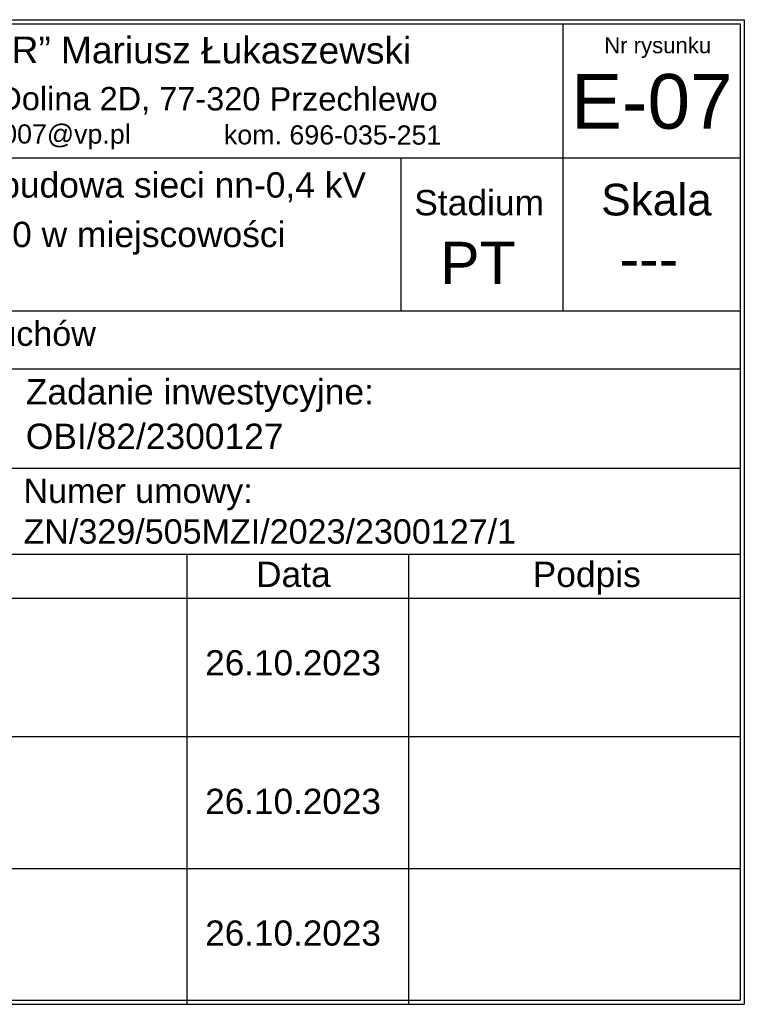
# Model space of a CAD drawing. Header units: millimetres. Extents: x -11513 to 3649, y 2330 to 12522.
# Tile 75 of 75: x -2108 to -2043, y 6985 to 7074. Entities that reach past the tile are written whole.
import ezdxf
from ezdxf.enums import TextEntityAlignment as Align

# ---------------------------------------------------------------- set-up
doc = ezdxf.new("R2010")
doc.units = ezdxf.units.MM
doc.layers.add('E- opisy', color=255, linetype='Continuous', lineweight=35)
doc.layers.add('proj_urządz_enn-tabela', color=7, linetype='Continuous')
doc.layers.add('Tabelka', color=140, linetype='Continuous')
doc.styles.add('Arial', font='Arial', dxfattribs={"height": 1})
doc.styles.get("Standard").update_dxf_attribs({"font": 'arial.ttf'})

msp = doc.modelspace()

# ---------------------------------------------------------------- linework, layer by layer
at = {"color": 7}
for p, q in [((-2197.606, 7073.655), (-2042.692, 7073.655)), ((-2197.606, 7073.655), (-2042.692, 7073.655)), ((-2197.231, 7073.274), (-2043.07, 7073.274)), ((-2059.071, 7073.274), (-2059.071, 7047.4)), ((-2043.07, 7073.274), (-2043.08, 6985.279)), ((-2197.231, 7061.21), (-2043.072, 7061.21)), ((-2073.66, 7061.21), (-2073.66, 7047.4)), ((-2197.231, 7047.4), (-2043.073, 7047.4)), ((-2197.231, 7042.17), (-2043.074, 7042.17)), ((-2197.231, 7033.223), (-2043.078, 7033.223)), ((-2197.322, 7025.486), (-2043.076, 7025.486)), ((-2197.231, 7025.486), (-2043.076, 7025.486)), ((-2092.928, 6996.776), (-2092.926, 7025.486)), ((-2072.951, 6996.775), (-2072.951, 7025.486)), ((-2197.322, 7021.519), (-2043.076, 7021.519)), ((-2042.698, 7015.493), (-2042.697, 7015.493)), ((-2042.698, 7015.493), (-2042.697, 7015.493)), ((-2092.93, 6984.901), (-2092.928, 7013.611)), ((-2072.952, 6984.9), (-2072.952, 7013.611)), ((-2197.322, 7009.028), (-2043.078, 7009.028)), ((-2197.231, 6997.153), (-2043.079, 6997.153)), ((-2042.7, 6997.153), (-2042.697, 6997.153)), ((-2042.7, 6997.153), (-2042.697, 6997.153)), ((-2042.7, 6996.773), (-2042.7, 6996.773)), ((-2042.7, 6996.773), (-2042.7, 6996.773)), ((-2042.7, 6996.773), (-2042.7, 6996.773)), ((-2042.7, 6996.773), (-2042.7, 6996.773)), ((-2197.231, 6985.279), (-2043.08, 6985.279))]:
    msp.add_line(p, q, dxfattribs=at)
at = {"layer": 'E- opisy', "color": 7}
for p, q in [((-2042.7, 7012.433), (-2042.698, 7012.433)), ((-2042.701, 6995.928), (-2042.698, 6995.928)), ((-2042.701, 6995.585), (-2042.701, 6995.585)), ((-2042.701, 6995.585), (-2042.701, 6995.585))]:
    msp.add_line(p, q, dxfattribs=at)
at = {"layer": 'proj_urządz_enn-tabela', "color": 7}
for p, q in [((-2042.692, 7073.655), (-2042.702, 6984.898)), ((-2042.693, 7063.542), (-2042.702, 6984.898)), ((-2042.698, 7057.556), (-2042.701, 7004.756)), ((-2042.698, 7057.556), (-2042.701, 7004.756)), ((-2042.697, 7053.269), (-2042.701, 6994.602)), ((-2042.697, 7053.269), (-2042.701, 6994.602)), ((-2042.697, 7053.269), (-2042.701, 6994.602)), ((-2042.697, 7053.269), (-2042.7, 6994.602)), ((-2042.697, 7050.791), (-2042.701, 6997.991)), ((-2042.697, 7050.791), (-2042.7, 6997.991)), ((-2042.697, 7050.791), (-2042.7, 6997.991)), ((-2042.697, 7050.791), (-2042.7, 6997.991)), ((-2042.698, 7049.189), (-2042.701, 6996.389)), ((-2042.697, 7049.189), (-2042.7, 6996.389)), ((-2042.7, 7021.39), (-2042.698, 7021.39)), ((-2042.7, 7021.39), (-2042.699, 7021.39)), ((-2042.7, 7017.928), (-2042.698, 7017.928)), ((-2042.699, 7017.928), (-2042.697, 7017.928)), ((-2042.699, 7017.928), (-2042.698, 7017.928)), ((-2042.699, 7017.928), (-2042.698, 7017.928)), ((-2042.699, 7014.625), (-2042.698, 7014.625)), ((-2042.699, 7014.625), (-2042.698, 7014.625)), ((-2042.699, 7014.625), (-2042.698, 7014.625)), ((-2042.698, 7014.625), (-2042.697, 7014.625)), ((-2042.7, 7013.024), (-2042.698, 7013.024)), ((-2042.699, 7013.024), (-2042.698, 7013.024)), ((-2042.703, 6991.663), (-2042.702, 6991.663)), ((-2042.702, 6991.663), (-2042.702, 6991.663)), ((-2197.611, 6984.907), (-2042.702, 6984.898)), ((-2161.193, 6984.905), (-2042.701, 6984.898)), ((-2161.193, 6984.905), (-2042.702, 6984.898)), ((-2161.192, 6984.905), (-2042.701, 6984.898))]:
    msp.add_line(p, q, dxfattribs=at)
at = {"layer": 'Tabelka', "color": 7}
for p in [(-2161.192, 6984.905), (-2161.191, 6984.905)]:
    msp.add_line(p, (-2042.702, 6984.898), dxfattribs=at)

# ---------------------------------------------------------------- texts
at = {"color": 7, "style": 'Arial'}
for s, height, p in [('„PROMAR” Mariusz Łukaszewski', 2.39341, (-2097.436, 7069.724)), ('ul. Zielona Dolina 2D, 77-320 Przechlewo', 2.1, (-2097.334, 7065.484)), ('NIP 843-15-61-635  REGON 220442294                             e-mail:marluk007@vp.pl', 1.72947, (-2142.562, 7062.537)), ('kom. 696-035-251', 1.72947, (-2079.82, 7062.403))]:
    msp.add_text(s, height=height, rotation=359.92104, dxfattribs=at).set_placement(p, align=Align.CENTER)
for s, height, p in [('Nr rysunku', 1.4278, (-2050.507, 7070.635)), ('E-07', 4.9396, (-2051.031, 7063.823)), ('Stadium', 2.2844, (-2066.603, 7056.021)), ('PT', 3.8074, (-2066.718, 7049.824)), ('---', 3.8074, (-2051.291, 7050.227))]:
    msp.add_text(s, height=height, dxfattribs=at).set_placement(p, align=Align.CENTER)
for s, height, p in [('Obiekt: Rozbudowa sieci elektroenergetycznej SN-15kV oraz budowa sieci nn-0,4 kV', 2.28443, (-2196.881, 7057.618)), ('Skala', 2.8555, (-2055.603, 7056.007)), ('w celu przyłączenia budynków magazynowych na dz. nr 603/10 w miejscowości  ', 2.28443, (-2196.699, 7053.157)), ('Data', 2.2844, (-2086.728, 7022.517)), ('Podpis', 2.2844, (-2061.78, 7022.517)), ('26.10.2023', 2.2672, (-2091.311, 7014.553)), ('26.10.2023', 2.2672, (-2091.311, 7002.062)), ('26.10.2023', 2.2672, (-2091.312, 6990.187))]:
    msp.add_text(s, height=height, dxfattribs=at).set_placement(p)
for s, p in [('Zadanie inwestycyjne: ', (-2107.49, 7040.112)), ('OBI/82/2300127', (-2107.49, 7036.1))]:
    msp.add_text(s, height=2.28443, dxfattribs=at).set_placement(p, align=Align.MIDDLE_LEFT)
at = {"color": 7, "char_height": 2.2, "attachment_point": 1}
for s, insert, width in [('\\pxqj;{\\fArial|b0|i0|c238|p34;Adres inwestycji: m. Rychnowy dz. 425/5; 425/3; 603/9  gm. Człuchów     }', (-2196.649, 7046.452), 115.39407), ('\\pxqj;{\\fArial|b0|i0|c238|p34;Numer umowy:\\PZN/329/505MZI/2023/2300127/1           }', (-2107.695, 7032.29), 48.49597)]:
    msp.add_mtext(s, dxfattribs=dict(at, insert=insert, width=width))

doc.saveas('drawing.dxf')
